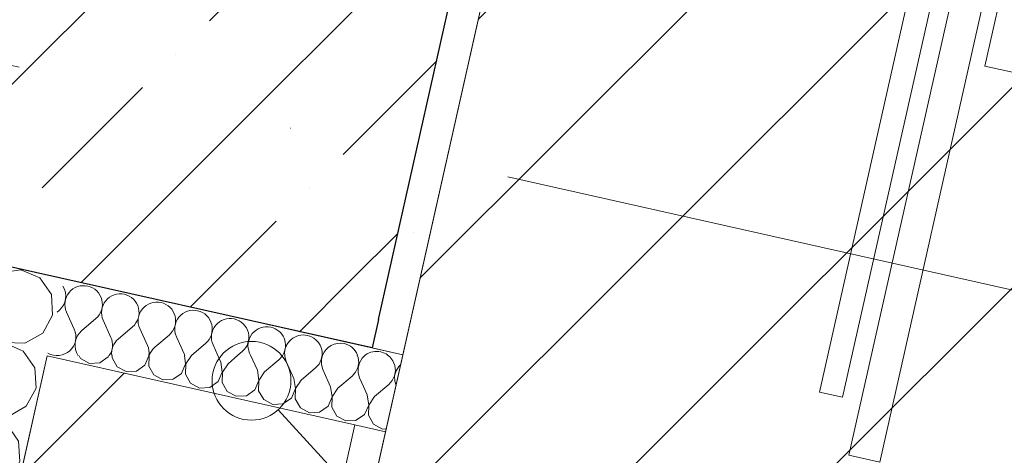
# Model space of a CAD drawing. Header units: millimetres. Extents: x -7213913 to -6935167, y 6129472 to 6353524.
# Tile 148 of 191: x -7191506 to -7190882, y 6174879 to 6175156. Entities that reach past the tile are written whole.
import ezdxf
from ezdxf.enums import TextEntityAlignment as Align

# ---------------------------------------------------------------- set-up
doc = ezdxf.new("R2010")
doc.units = ezdxf.units.MM
doc.header["$MEASUREMENT"] = 0
doc.linetypes.add('Штрихпунктирная', pattern=[670.277762, 352.777767, -176.388884, 0, -141.111112])
for name, color, linetype, lineweight in [('0_Ном._пера__1', 7, 'Continuous', 0), ('0_Ном._пера__120', 7, 'Continuous', 0), ('S - МОП.АР_Ном._пера__120', 7, 'Continuous', 0), ('АР-Стены_внешние_.АР_Ном._пера__1', 7, 'Continuous', 0), ('АР-Стены_внутренние_пилоны.АР_Ном._пера__1', 7, 'Continuous', 15), ('АР-Стены_Перегородки_межквартирные_200.АР_Ном._пера__1', 7, 'Continuous', 15), ('АР-Чертеж-Оси_Осевые размеры.АР_Ном._пера__120', 7, 'Continuous', 0), ('АР-Чертеж-Размеры.АР_Ном._пера__1', 7, 'Continuous', 0), ('МГН.АР_Ном._пера__1', 7, 'Continuous', 0), ('МГН.АР_Ном._пера__120', 7, 'Continuous', 0), ('Паспорта Зон Archicad_Ном._пера__1', 7, 'Continuous', 0)]:
    doc.layers.add(name, color=color, linetype=linetype, lineweight=lineweight)
for name, color, linetype in [('S - МОП.АР', 7, 'Continuous'), ('АР-Стены_внешние_.АР', 7, 'Continuous'), ('АР-Стены_внутренние_пилоны.АР', 7, 'Continuous'), ('АР-Стены_Перегородки_межквартирные_200.АР', 7, 'Continuous'), ('АР-Чертеж-Оси_Осевые размеры.АР', 7, 'Continuous'), ('АР-Чертеж-Размеры.АР', 7, 'Continuous'), ('МГН.АР', 7, 'Continuous')]:
    doc.layers.add(name, color=color, linetype=linetype)
doc.styles.add('РЎР“Р•РќР•Р\xa0Р\x98Р\xa0_РЎРўР\x98Р›Р¬_2', font='calibri.ttf')
doc.styles.add('РЎР“Р•РќР•Р\xa0Р\x98Р\xa0_РЎРўР\x98Р›Р¬_3', font='GOST_Common.ttf')
doc.styles.add('РЎР“Р•РќР•Р\xa0Р\x98Р\xa0_РЎРўР\x98Р›Р¬_5', font='GOTHIC.TTF')
doc.dimstyles.new('СГЕНЕРИР_СТИЛЬ__4', dxfattribs={"dimtxt": 200, "dimasz": 142.5, "dimexe": 0.18, "dimexo": 0.0625, "dimgap": 0, "dimtad": 1, "dimdec": 0, "dimzin": 0, "dimdsep": 46, "dimtxsty": 'РЎР“Р•РќР•Р\xa0Р\x98Р\xa0_РЎРўР\x98Р›Р¬_3', "dimblk": 'ARROWHEAD_6', "dimblk1": 'ARROWHEAD_6', "dimblk2": 'ARROWHEAD_6', "dimcen": 0.09, "dimse1": 1, "dimse2": 1, "dimclrd": 7, "dimclre": 7, "dimclrt": 7, "dimazin": 0, "dimtfac": 1, "dimtdec": 4, "dimtmove": 0, "dimatfit": 3, "dimfxl": 1, "dimtolj": 1, "dimtzin": 0, "dimarcsym": 0})
pattern_1 = [(45, (-6566190.34, 6562677.8), (-84.852814, 84.852814), []), (45, (-6566232.77, 6562720.22), (-84.852814, 84.852814), [90, -30, 0, -30])]
pattern_2 = [(45, (-6566190.34, 6563027.8), (-111.369318, 111.369318), [0, -105, 0, -157.5]), (110, (-6565840.34, 6563027.8), (148.001588, 53.868173), [0, -77, 0, -133])]

# ---------------------------------------------------------------- blocks, each defined once
blk = doc.blocks.new('Лифтовой холл _ ПБЗ_1_37_1', base_point=(-7188853.33, 6178962.58))
at = {"layer": 'S - МОП.АР_Ном._пера__120', "color": 7, "linetype": 'Continuous', "lineweight": 0, "flags": 128}
blk.add_lwpolyline([(-7192033.86, 6181367.83), (-7192391.05, 6179777.45), (-7190283.55, 6179304.11), (-7191317.83, 6174699.02), (-7187902.9, 6173932.05), (-7186511.43, 6180127.52)], close=True, dxfattribs=at)
at = {"layer": 'Паспорта Зон Archicad_Ном._пера__1', "color": 7, "lineweight": 0, "style": 'РЎР“Р•РќР•Р\xa0Р\x98Р\xa0_РЎРўР\x98Р›Р¬_3'}
blk.add_attdef('ROOM_NUMBER', text='', height=350, rotation=347.34172, dxfattribs=at).set_placement((-7188399.71, 6179289.79), align=Align.MIDDLE_CENTER)
at = {"layer": 'Паспорта Зон Archicad_Ном._пера__1', "color": 7, "lineweight": 0, "style": 'РЎР“Р•РќР•Р\xa0Р\x98Р\xa0_РЎРўР\x98Р›Р¬_2'}
blk.add_attdef('ROOM_AREA', text='', height=200, rotation=347.34172, dxfattribs=at).set_placement((-7188132.86, 6178682.26), align=Align.MIDDLE_RIGHT)
blk = doc.blocks.new('Мужчина в Инвалидном Кресле 23[29]_1', base_point=(-7190820.1, 6175682.67))
at = {"layer": 'МГН.АР_Ном._пера__1', "color": 7, "linetype": 'Continuous', "lineweight": 0}
for p, q in [((-7190921.98, 6175261.1), (-7190998.76, 6174919.26)), ((-7190910.25, 6175244.86), (-7190984.13, 6174915.98)), ((-7190899.79, 6175236.68), (-7190980.09, 6174879.2)), ((-7190880.34, 6175231.98), (-7190960.57, 6174874.81)), ((-7190870.57, 6175229.86), (-7190893.83, 6175126.3)), ((-7190893.83, 6175126.3), (-7190376.72, 6175010.14)), ((-7190998.76, 6174919.26), (-7190984.13, 6174915.98)), ((-7190980.09, 6174879.2), (-7190960.57, 6174874.81))]:
    blk.add_line(p, q, dxfattribs=at)
blk = doc.blocks.new('Стена_157_1', base_point=(-7191377.14, 6175096.66))
at = {"layer": 'АР-Стены_внутренние_пилоны.АР', "linetype": 'Continuous', "lineweight": 0, "true_color": 0x000000}
h = blk.add_hatch(dxfattribs=at)
h.set_pattern_fill('ШТУКАТУРКА__ГИПС_01_0001', color=18, style=0, pattern_type=2)
h.set_pattern_definition(pattern_2)
h.paths.add_polyline_path([(-7191278.51, 6174965.38), (-7191263.05, 6174942.93), (-7191076.79, 6175772.27), (-7191096.3, 6175776.65)])
h = blk.add_hatch(dxfattribs=at)
h.set_pattern_fill('ЖЕЛЕЗОБЕТОН__PROJECT__0001', color=18, style=0, pattern_type=2)
h.set_pattern_definition(pattern_1)
h.paths.add_polyline_path([(-7191526.49, 6175002.09), (-7191282.57, 6174947.31), (-7191278.51, 6174965.38), (-7191471.71, 6175246.02)])
h = blk.add_hatch(dxfattribs=at)
h.set_pattern_fill('ЖЕЛЕЗОБЕТОН__PROJECT__0001', color=18, style=0, pattern_type=2)
h.set_pattern_definition(pattern_1)
h.paths.add_polyline_path([(-7191471.71, 6175246.02), (-7191278.51, 6174965.38), (-7191227.78, 6175191.23)])
h = blk.add_hatch(dxfattribs=at)
h.set_pattern_fill('ШТУКАТУРКА__ГИПС_01_0001', color=18, style=0, pattern_type=2)
h.set_pattern_definition(pattern_2)
h.paths.add_polyline_path([(-7191278.51, 6174965.38), (-7191282.57, 6174947.31), (-7191263.05, 6174942.93)])
at = {"layer": 'АР-Стены_внутренние_пилоны.АР_Ном._пера__1', "color": 7, "linetype": 'Continuous', "lineweight": 30}
for q in [(-7191227.78, 6175191.23), (-7191282.57, 6174947.31)]:
    blk.add_line((-7191278.51, 6174965.38), q, dxfattribs=at)
at = {"layer": 'АР-Стены_внутренние_пилоны.АР_Ном._пера__1', "color": 7, "linetype": 'Continuous', "lineweight": 0, "flags": 128}
for points in [[(-7191263.05, 6174942.93), (-7191076.79, 6175772.27)], [(-7191263.05, 6174942.93), (-7191282.57, 6174947.31)]]:
    blk.add_lwpolyline(points, dxfattribs=at)
at = {"layer": 'АР-Стены_внутренние_пилоны.АР_Ном._пера__1', "color": 7, "linetype": 'Continuous', "lineweight": 30, "flags": 128}
blk.add_lwpolyline([(-7191282.57, 6174947.31), (-7191526.49, 6175002.09)], dxfattribs=at)
blk = doc.blocks.new('Стена_159_1', base_point=(-7193465.12, 6175565.61))
at = {"layer": 'АР-Стены_внутренние_пилоны.АР', "linetype": 'Continuous', "lineweight": 0, "true_color": 0x000000}
h = blk.add_hatch(dxfattribs=at)
h.set_pattern_fill('ЖЕЛЕЗОБЕТОН__PROJECT__0001', color=18, style=0, pattern_type=2)
h.set_pattern_definition(pattern_1)
h.paths.add_polyline_path([(-7193370.55, 6175416.26), (-7191526.49, 6175002.09), (-7191471.71, 6175246.02), (-7193315.77, 6175660.18)])
blk = doc.blocks.new('Стена_185_1', base_point=(-7191467.79, 6174578.96))
at = {"layer": 'АР-Стены_Перегородки_межквартирные_200.АР', "linetype": 'Continuous', "lineweight": 0, "true_color": 0x000000}
h = blk.add_hatch(dxfattribs=at)
h.set_pattern_fill('БЛОКИ_БЕТОННЫЕ_ЭФФЕКТИВН_78', color=18, style=0, pattern_type=2)
h.set_pattern_definition([(45, (-6566190.34, 6562677.8), (-127.279217, 127.279217), [])])
h.paths.add_polyline_path([(-7191488.66, 6174942.35), (-7191543.44, 6174698.44), (-7191348.3, 6174654.62), (-7191293.52, 6174898.53)])
h = blk.add_hatch(dxfattribs=at)
h.set_pattern_fill('ШТУКАТУРКА__ГИПС_01_0001', color=18, style=0, pattern_type=2)
h.set_pattern_definition(pattern_2)
h.paths.add_polyline_path([(-7191293.52, 6174898.53), (-7191348.3, 6174654.62), (-7191328.79, 6174650.23), (-7191274.01, 6174894.14)])
at = {"layer": 'АР-Стены_Перегородки_межквартирные_200.АР_Ном._пера__1', "color": 7, "linetype": 'Continuous', "lineweight": 0}
for p, q in [((-7191488.66, 6174942.35), (-7191293.52, 6174898.53)), ((-7191293.52, 6174898.53), (-7191274.01, 6174894.14))]:
    blk.add_line(p, q, dxfattribs=at)
at = {"layer": 'АР-Стены_Перегородки_межквартирные_200.АР_Ном._пера__1', "color": 7, "linetype": 'Continuous', "lineweight": 15}
blk.add_line((-7191348.3, 6174654.62), (-7191293.52, 6174898.53), dxfattribs=at)
at = {"layer": 'АР-Стены_Перегородки_межквартирные_200.АР_Ном._пера__1', "color": 7, "linetype": 'Continuous', "lineweight": 15, "flags": 128}
blk.add_lwpolyline([(-7191488.66, 6174942.35), (-7191543.44, 6174698.44)], dxfattribs=at)
at = {"layer": 'АР-Стены_Перегородки_межквартирные_200.АР_Ном._пера__1', "color": 7, "linetype": 'Continuous', "lineweight": 0, "flags": 128}
for points in [[(-7191328.79, 6174650.23), (-7191274.01, 6174894.14)], [(-7191328.79, 6174650.23), (-7191348.3, 6174654.62)]]:
    blk.add_lwpolyline(points, dxfattribs=at)
blk = doc.blocks.new('*X702', base_point=(-6566190.34, 6562677.79))
at = {"layer": 'АР-Стены_внешние_.АР_Ном._пера__1', "color": 7, "linetype": 'Continuous', "lineweight": 0}
for p, q in [((-7191271.41, 6174941.76), (-7191272.95, 6174942.9)), ((-7191269.4, 6174939.16), (-7191271.41, 6174941.76)), ((-7191268.18, 6174936.11), (-7191269.4, 6174939.16)), ((-7191268.4, 6174929.61), (-7191267.84, 6174932.85)), ((-7191267.43, 6174932.76), (-7191268.31, 6174929.59)), ((-7191267.84, 6174932.85), (-7191268.18, 6174936.11)), ((-7191265.73, 6174935.56), (-7191267.43, 6174932.76)), ((-7191264.44, 6174936.76), (-7191265.73, 6174935.56)), ((-7191272.01, 6174924.2), (-7191269.83, 6174926.65)), ((-7191269.83, 6174926.65), (-7191268.4, 6174929.61)), ((-7191268.31, 6174929.59), (-7191268.28, 6174926.31)), ((-7191285.71, 6174917.51), (-7191288.08, 6174922.77)), ((-7191281.06, 6174916.47), (-7191272.01, 6174924.2)), ((-7191268.28, 6174926.31), (-7191267.44, 6174923.41)), ((-7191284.76, 6174911.08), (-7191285.71, 6174917.51)), ((-7191281.06, 6174916.47), (-7191284.67, 6174911.05)), ((-7191287.34, 6174905.1), (-7191284.76, 6174911.08)), ((-7191284.67, 6174911.05), (-7191284.89, 6174904.55)), ((-7191292.68, 6174901.38), (-7191287.34, 6174905.1)), ((-7191284.89, 6174904.55), (-7191281.66, 6174898.9)), ((-7191292.88, 6174901.37), (-7191292.68, 6174901.38)), ((-7191281.66, 6174898.9), (-7191275.95, 6174895.8)), ((-7191275.95, 6174895.8), (-7191273.61, 6174895.93))]:
    blk.add_line(p, q, dxfattribs=at)
blk = doc.blocks.new('*X703', base_point=(-6566190.34, 6562677.79))
at = {"layer": 'АР-Стены_внешние_.АР_Ном._пера__1', "color": 7, "linetype": 'Continuous', "lineweight": 0}
for p, q in [((-7191468.52, 6174942.4), (-7191467.51, 6174940.64)), ((-7191467.51, 6174940.64), (-7191461.79, 6174937.54)), ((-7191455.3, 6174937.9), (-7191449.96, 6174941.62)), ((-7191449.96, 6174941.62), (-7191449.6, 6174942.45)), ((-7191447.46, 6174942.46), (-7191447.51, 6174941.07)), ((-7191447.51, 6174941.07), (-7191444.28, 6174935.43)), ((-7191426.73, 6174936.41), (-7191424.15, 6174942.38)), ((-7191424.06, 6174942.36), (-7191424.28, 6174935.86)), ((-7191424.15, 6174942.38), (-7191424.17, 6174942.52)), ((-7191423.95, 6174942.52), (-7191424.06, 6174942.36)), ((-7191400.92, 6174937.16), (-7191401.71, 6174942.57)), ((-7191397.22, 6174942.56), (-7191400.82, 6174937.14)), ((-7191397.22, 6174942.56), (-7191397.18, 6174942.59)), ((-7191378.63, 6174938.38), (-7191380.54, 6174942.63)), ((-7191373.99, 6174937.34), (-7191367.75, 6174942.66)), ((-7191355.4, 6174933.17), (-7191359.68, 6174942.68)), ((-7191350.76, 6174932.12), (-7191341.7, 6174939.85)), ((-7191341.7, 6174939.85), (-7191339.52, 6174942.3)), ((-7191339.52, 6174942.3), (-7191339.31, 6174942.73)), ((-7191337.98, 6174942.74), (-7191337.97, 6174941.96)), ((-7191337.97, 6174941.96), (-7191337.05, 6174938.81)), ((-7191316.29, 6174937.09), (-7191314.86, 6174940.05)), ((-7191314.86, 6174940.05), (-7191314.38, 6174942.8)), ((-7191314, 6174942.8), (-7191314.77, 6174940.03)), ((-7191314.77, 6174940.03), (-7191314.74, 6174936.74)), ((-7191291.41, 6174941.33), (-7191292.02, 6174942.85)), ((-7191291.07, 6174938.06), (-7191291.41, 6174941.33)), ((-7191288.96, 6174940.78), (-7191290.66, 6174937.97)), ((-7191286.71, 6174942.87), (-7191288.96, 6174940.78)), ((-7191461.79, 6174937.54), (-7191455.3, 6174937.9)), ((-7191444.28, 6174935.43), (-7191438.56, 6174932.32)), ((-7191438.56, 6174932.32), (-7191432.06, 6174932.68)), ((-7191432.06, 6174932.68), (-7191426.73, 6174936.41)), ((-7191424.28, 6174935.86), (-7191421.05, 6174930.21)), ((-7191403.5, 6174931.19), (-7191400.92, 6174937.16)), ((-7191400.82, 6174937.14), (-7191401.05, 6174930.64)), ((-7191377.69, 6174931.95), (-7191378.63, 6174938.38)), ((-7191373.99, 6174937.34), (-7191377.59, 6174931.92)), ((-7191354.46, 6174926.73), (-7191355.4, 6174933.17)), ((-7191332.17, 6174927.95), (-7191337.05, 6174938.81)), ((-7191327.53, 6174926.9), (-7191318.47, 6174934.63)), ((-7191318.47, 6174934.63), (-7191316.29, 6174937.09)), ((-7191314.74, 6174936.74), (-7191313.82, 6174933.59)), ((-7191308.94, 6174922.73), (-7191313.82, 6174933.59)), ((-7191293.06, 6174931.87), (-7191291.63, 6174934.83)), ((-7191291.63, 6174934.83), (-7191291.07, 6174938.06)), ((-7191290.66, 6174937.97), (-7191291.54, 6174934.81)), ((-7191291.54, 6174934.81), (-7191291.51, 6174931.52)), ((-7191421.05, 6174930.21), (-7191415.33, 6174927.1)), ((-7191415.33, 6174927.1), (-7191408.83, 6174927.47)), ((-7191408.83, 6174927.47), (-7191403.5, 6174931.19)), ((-7191401.05, 6174930.64), (-7191397.82, 6174924.99)), ((-7191380.27, 6174925.97), (-7191377.69, 6174931.95)), ((-7191377.59, 6174931.92), (-7191377.82, 6174925.42)), ((-7191357.04, 6174920.75), (-7191354.46, 6174926.73)), ((-7191354.36, 6174926.71), (-7191354.58, 6174920.2)), ((-7191350.76, 6174932.12), (-7191354.36, 6174926.71)), ((-7191331.23, 6174921.51), (-7191332.17, 6174927.95)), ((-7191327.53, 6174926.9), (-7191331.13, 6174921.49)), ((-7191304.29, 6174921.69), (-7191295.24, 6174929.41)), ((-7191295.24, 6174929.41), (-7191293.06, 6174931.87)), ((-7191291.51, 6174931.52), (-7191290.59, 6174928.37)), ((-7191288.08, 6174922.77), (-7191290.59, 6174928.37)), ((-7191397.82, 6174924.99), (-7191392.1, 6174921.88)), ((-7191392.1, 6174921.88), (-7191385.6, 6174922.25)), ((-7191385.6, 6174922.25), (-7191380.27, 6174925.97)), ((-7191377.82, 6174925.42), (-7191374.59, 6174919.77)), ((-7191362.37, 6174917.03), (-7191357.04, 6174920.75)), ((-7191354.58, 6174920.2), (-7191351.35, 6174914.56)), ((-7191333.81, 6174915.54), (-7191331.23, 6174921.51)), ((-7191331.13, 6174921.49), (-7191331.35, 6174914.99)), ((-7191308, 6174916.29), (-7191308.94, 6174922.73)), ((-7191304.29, 6174921.69), (-7191307.9, 6174916.27)), ((-7191374.59, 6174919.77), (-7191368.87, 6174916.67)), ((-7191368.87, 6174916.67), (-7191362.37, 6174917.03)), ((-7191351.35, 6174914.56), (-7191345.64, 6174911.45)), ((-7191339.14, 6174911.81), (-7191333.81, 6174915.54)), ((-7191331.35, 6174914.99), (-7191328.12, 6174909.34)), ((-7191310.58, 6174910.32), (-7191308, 6174916.29)), ((-7191307.9, 6174916.27), (-7191308.12, 6174909.77)), ((-7191345.64, 6174911.45), (-7191339.14, 6174911.81)), ((-7191328.12, 6174909.34), (-7191322.41, 6174906.23)), ((-7191315.91, 6174906.6), (-7191310.58, 6174910.32)), ((-7191308.12, 6174909.77), (-7191304.89, 6174904.12)), ((-7191322.41, 6174906.23), (-7191315.91, 6174906.6)), ((-7191304.89, 6174904.12), (-7191299.18, 6174901.01)), ((-7191299.18, 6174901.01), (-7191292.88, 6174901.37))]:
    blk.add_line(p, q, dxfattribs=at)
blk = doc.blocks.new('*X704', base_point=(-6566190.34, 6562677.79))
at = {"layer": 'АР-Стены_внешние_.АР_Ном._пера__1', "color": 7, "linetype": 'Continuous', "lineweight": 0}
for p, q in [((-7191482.45, 6174969.98), (-7191481.08, 6174971.15)), ((-7191471.56, 6174959.25), (-7191476.44, 6174970.11)), ((-7191466.91, 6174958.21), (-7191457.85, 6174965.94)), ((-7191448.33, 6174954.03), (-7191453.21, 6174964.89)), ((-7191443.68, 6174952.99), (-7191434.62, 6174960.72)), ((-7191425.09, 6174948.82), (-7191429.98, 6174959.68)), ((-7191420.45, 6174947.77), (-7191411.39, 6174955.5)), ((-7191401.86, 6174943.6), (-7191406.75, 6174954.46)), ((-7191397.18, 6174942.59), (-7191388.16, 6174950.28)), ((-7191380.54, 6174942.63), (-7191383.52, 6174949.24)), ((-7191367.75, 6174942.66), (-7191364.93, 6174945.07)), ((-7191359.68, 6174942.68), (-7191360.28, 6174944.02))]:
    blk.add_line(p, q, dxfattribs=at)
for centre, start, end in [((-7191488.81, 6174980.21), 310.47194, 32.16824), ((-7191465.58, 6174974.99), 77.34184, 204.21174), ((-7191465.58, 6174974.99), 310.47194, 77.34184), ((-7191442.35, 6174969.77), 77.34184, 204.21174), ((-7191442.35, 6174969.77), 310.47194, 77.34184), ((-7191419.12, 6174964.56), 77.34184, 204.21174), ((-7191419.12, 6174964.56), 310.47194, 77.34184), ((-7191395.89, 6174959.34), 77.34184, 204.21174), ((-7191395.89, 6174959.34), 310.47194, 77.34184), ((-7191372.66, 6174954.12), 77.34184, 204.21174), ((-7191372.66, 6174954.12), 310.47194, 77.34184), ((-7191482.41, 6174954.37), 240.43872, 24.21174), ((-7191459.18, 6174949.15), 130.47194, 214.54602), ((-7191349.43, 6174948.9), 77.34184, 204.21174), ((-7191349.43, 6174948.9), 328.77118, 77.34184), ((-7191459.18, 6174949.15), 325.74625, 24.21174), ((-7191435.95, 6174943.94), 130.47194, 187.13764), ((-7191326.2, 6174943.69), 77.34184, 184.58488), ((-7191326.2, 6174943.69), 355.70739, 77.34184), ((-7191435.95, 6174943.94), 353.15463, 24.21174), ((-7191412.72, 6174938.72), 130.47194, 161.3912), ((-7191302.97, 6174938.47), 77.34184, 158.68624), ((-7191302.97, 6174938.47), 21.60603, 77.34184), ((-7191279.73, 6174933.25), 77.34184, 126.13872), ((-7191412.72, 6174938.72), 18.90107, 24.21174), ((-7191279.73, 6174933.25), 54.15355, 77.34184)]:
    blk.add_arc(centre, 11.9, start, end, dxfattribs=at)
blk = doc.blocks.new('Стена_365_1', base_point=(-7191380.13, 6174969.22))
at = {"layer": 'АР-Стены_внешние_.АР_Ном._пера__1', "color": 7, "linetype": 'Continuous', "lineweight": 0, "flags": 128}
blk.add_lwpolyline([(-7191263.05, 6174942.93), (-7191477.7, 6174991.14)], dxfattribs=at)
at = {"layer": 'АР-Стены_Перегородки_межквартирные_200.АР_Ном._пера__1', "color": 7, "linetype": 'Continuous', "lineweight": 0}
for p, q in [((-7191488.66, 6174942.35), (-7191293.52, 6174898.53)), ((-7191293.52, 6174898.53), (-7191274.01, 6174894.14))]:
    blk.add_line(p, q, dxfattribs=at)
at = {"layer": 'АР-Стены_Перегородки_межквартирные_200.АР_Ном._пера__1', "color": 7, "linetype": 'Continuous', "lineweight": 0, "flags": 128}
blk.add_lwpolyline([(-7191263.05, 6174942.93), (-7191274.01, 6174894.14)], dxfattribs=at)
at = {"layer": 'АР-Стены_внешние_.АР', "color": 7, "lineweight": 0}
for name in ['*X704', '*X703', '*X702']:
    blk.add_blockref(name, (-6566190.34, 6562677.79), dxfattribs=at)
blk = doc.blocks.new('*X721', base_point=(-6566190.34, 6562677.79))
at = {"layer": '0_Ном._пера__1', "color": 7, "linetype": 'Continuous', "lineweight": 0}
for p, q in [((-7191573.01, 6175012.28), (-7191573.09, 6175011.27)), ((-7191572.92, 6175012.52), (-7191573.01, 6175012.28)), ((-7191518.3, 6174995.12), (-7191540.01, 6174985.35)), ((-7191505.42, 6174997.01), (-7191518.3, 6174995.12)), ((-7191505.74, 6174997.43), (-7191505.38, 6174997.19)), ((-7191493.48, 6174991.85), (-7191505.42, 6174997.01)), ((-7191505.38, 6174997.19), (-7191504.55, 6174997.17)), ((-7191486.03, 6174981.18), (-7191493.48, 6174991.85)), ((-7191540.99, 6174985.07), (-7191540.01, 6174985.35)), ((-7191485.3, 6174968.18), (-7191486.03, 6174981.18)), ((-7191491.51, 6174956.75), (-7191485.3, 6174968.18)), ((-7191500.21, 6174951.78), (-7191491.51, 6174956.75))]:
    blk.add_line(p, q, dxfattribs=at)
blk = doc.blocks.new('*X722', base_point=(-6566190.34, 6562677.79))
at = {"layer": '0_Ном._пера__1', "color": 7, "linetype": 'Continuous', "lineweight": 0}
for p, q in [((-7191583.62, 6174963.68), (-7191583.98, 6174959.28)), ((-7191583.98, 6174959.28), (-7191582.71, 6174952.83)), ((-7191582.71, 6174952.83), (-7191579.73, 6174946.98)), ((-7191579.73, 6174946.98), (-7191575.27, 6174942.16)), ((-7191528.73, 6174948.65), (-7191550.45, 6174938.89)), ((-7191521.47, 6174949.72), (-7191528.73, 6174948.65)), ((-7191503.91, 6174945.38), (-7191505.8, 6174946.2)), ((-7191496.46, 6174934.71), (-7191503.91, 6174945.38)), ((-7191575.27, 6174942.16), (-7191569.65, 6174938.75)), ((-7191582.47, 6174934.81), (-7191587.66, 6174930.79)), ((-7191576.37, 6174937.25), (-7191582.47, 6174934.81)), ((-7191569.83, 6174937.94), (-7191576.37, 6174937.25)), ((-7191563.36, 6174936.81), (-7191569.83, 6174937.94)), ((-7191569.65, 6174938.75), (-7191563.32, 6174937)), ((-7191557.44, 6174933.96), (-7191563.36, 6174936.81)), ((-7191563.32, 6174937), (-7191556.75, 6174937.05)), ((-7191552.53, 6174929.6), (-7191557.44, 6174933.96)), ((-7191556.75, 6174937.05), (-7191550.45, 6174938.89)), ((-7191495.73, 6174921.72), (-7191496.46, 6174934.71)), ((-7191587.66, 6174930.79), (-7191591.57, 6174925.51)), ((-7191537.08, 6174911.48), (-7191552.53, 6174929.6)), ((-7191591.57, 6174925.51), (-7191593.88, 6174919.36)), ((-7191501.95, 6174910.29), (-7191495.73, 6174921.72)), ((-7191593.88, 6174919.36), (-7191594.42, 6174912.81)), ((-7191594.42, 6174912.81), (-7191593.15, 6174906.37)), ((-7191537.08, 6174911.48), (-7191526.25, 6174904.27)), ((-7191513.24, 6174903.83), (-7191501.95, 6174910.29)), ((-7191593.15, 6174906.37), (-7191590.17, 6174900.51)), ((-7191539.17, 6174902.19), (-7191560.88, 6174892.43)), ((-7191526.29, 6174904.08), (-7191539.17, 6174902.19)), ((-7191514.34, 6174898.92), (-7191526.29, 6174904.08)), ((-7191526.25, 6174904.27), (-7191513.24, 6174903.83)), ((-7191590.17, 6174900.51), (-7191585.7, 6174895.7)), ((-7191585.7, 6174895.7), (-7191580.09, 6174892.29)), ((-7191506.9, 6174888.25), (-7191514.34, 6174898.92)), ((-7191586.8, 6174890.79), (-7191592.9, 6174888.35)), ((-7191580.27, 6174891.48), (-7191586.8, 6174890.79)), ((-7191573.8, 6174890.35), (-7191580.27, 6174891.48)), ((-7191580.09, 6174892.29), (-7191573.76, 6174890.54)), ((-7191567.88, 6174887.5), (-7191573.8, 6174890.35)), ((-7191573.76, 6174890.54), (-7191567.19, 6174890.59)), ((-7191567.19, 6174890.59), (-7191560.88, 6174892.43)), ((-7191598.1, 6174884.33), (-7191602, 6174879.05)), ((-7191592.9, 6174888.35), (-7191598.1, 6174884.33)), ((-7191562.97, 6174883.14), (-7191567.88, 6174887.5)), ((-7191547.51, 6174865.02), (-7191562.97, 6174883.14)), ((-7191506.17, 6174875.26), (-7191506.9, 6174888.25)), ((-7191602, 6174879.05), (-7191604.31, 6174872.9)), ((-7191604.31, 6174872.9), (-7191604.85, 6174866.35)), ((-7191512.38, 6174863.83), (-7191506.17, 6174875.26)), ((-7191604.85, 6174866.35), (-7191603.58, 6174859.91)), ((-7191547.51, 6174865.02), (-7191536.68, 6174857.81)), ((-7191603.58, 6174859.91), (-7191600.6, 6174854.05)), ((-7191536.68, 6174857.81), (-7191523.68, 6174857.37)), ((-7191523.68, 6174857.37), (-7191512.38, 6174863.83)), ((-7191600.6, 6174854.05), (-7191596.14, 6174849.24)), ((-7191549.6, 6174855.73), (-7191571.32, 6174845.97)), ((-7191536.73, 6174857.62), (-7191549.6, 6174855.73)), ((-7191524.78, 6174852.46), (-7191536.73, 6174857.62)), ((-7191517.33, 6174841.79), (-7191524.78, 6174852.46)), ((-7191596.14, 6174849.24), (-7191590.52, 6174845.82)), ((-7191590.52, 6174845.82), (-7191584.19, 6174844.08)), ((-7191577.62, 6174844.12), (-7191571.32, 6174845.97)), ((-7191603.34, 6174841.89), (-7191608.53, 6174837.87)), ((-7191597.24, 6174844.33), (-7191603.34, 6174841.89)), ((-7191590.7, 6174845.02), (-7191597.24, 6174844.33)), ((-7191584.23, 6174843.89), (-7191590.7, 6174845.02)), ((-7191578.31, 6174841.04), (-7191584.23, 6174843.89)), ((-7191584.19, 6174844.08), (-7191577.62, 6174844.12)), ((-7191573.4, 6174836.67), (-7191578.31, 6174841.04)), ((-7191516.6, 6174828.8), (-7191517.33, 6174841.79)), ((-7191608.53, 6174837.87), (-7191612.44, 6174832.59)), ((-7191557.95, 6174818.56), (-7191573.4, 6174836.67)), ((-7191612.44, 6174832.59), (-7191614.75, 6174826.44)), ((-7191522.82, 6174817.36), (-7191516.6, 6174828.8)), ((-7191614.75, 6174826.44), (-7191615.29, 6174819.89)), ((-7191615.29, 6174819.89), (-7191614.71, 6174816.94)), ((-7191557.95, 6174818.56), (-7191547.12, 6174811.35)), ((-7191534.11, 6174810.9), (-7191522.82, 6174817.36)), ((-7191560.04, 6174809.27), (-7191566.87, 6174806.2)), ((-7191547.16, 6174811.16), (-7191560.04, 6174809.27)), ((-7191535.21, 6174806), (-7191547.16, 6174811.16)), ((-7191547.12, 6174811.35), (-7191534.11, 6174810.9)), ((-7191529.49, 6174797.8), (-7191535.21, 6174806))]:
    blk.add_line(p, q, dxfattribs=at)
blk = doc.blocks.new('*X723', base_point=(-6566190.34, 6562677.79))
at = {"layer": '0_Ном._пера__1', "color": 7, "linetype": 'Continuous', "lineweight": 0}
for p, q in [((-7191573.09, 6175011.27), (-7191573.55, 6175005.74)), ((-7191573.55, 6175005.74), (-7191572.28, 6174999.29)), ((-7191572.28, 6174999.29), (-7191569.3, 6174993.44)), ((-7191569.3, 6174993.44), (-7191564.83, 6174988.62)), ((-7191565.93, 6174983.72), (-7191572.03, 6174981.27)), ((-7191559.4, 6174984.4), (-7191565.93, 6174983.72)), ((-7191564.83, 6174988.62), (-7191559.22, 6174985.21)), ((-7191552.93, 6174983.27), (-7191559.4, 6174984.4)), ((-7191559.22, 6174985.21), (-7191552.89, 6174983.46)), ((-7191547.01, 6174980.42), (-7191552.93, 6174983.27)), ((-7191552.89, 6174983.46), (-7191546.32, 6174983.51)), ((-7191546.32, 6174983.51), (-7191540.99, 6174985.07)), ((-7191577.23, 6174977.26), (-7191581.13, 6174971.97)), ((-7191572.03, 6174981.27), (-7191577.23, 6174977.26)), ((-7191542.1, 6174976.06), (-7191547.01, 6174980.42)), ((-7191581.13, 6174971.97), (-7191583.44, 6174965.82)), ((-7191526.64, 6174957.95), (-7191542.1, 6174976.06)), ((-7191583.44, 6174965.82), (-7191583.62, 6174963.68)), ((-7191526.64, 6174957.95), (-7191515.81, 6174950.73)), ((-7191502.81, 6174950.29), (-7191500.21, 6174951.78)), ((-7191515.86, 6174950.54), (-7191521.47, 6174949.72)), ((-7191505.8, 6174946.2), (-7191515.86, 6174950.54)), ((-7191515.81, 6174950.73), (-7191502.81, 6174950.29))]:
    blk.add_line(p, q, dxfattribs=at)
blk = doc.blocks.new('Стена_372_1', base_point=(-7191477.7, 6174991.14))
at = {"layer": '0_Ном._пера__1', "color": 7, "linetype": 'Continuous', "lineweight": 0, "flags": 128}
for points in [[(-7191575.27, 6175013.05), (-7191619.1, 6174817.93)], [(-7191521.53, 6174796.01), (-7191488.66, 6174942.35)]]:
    blk.add_lwpolyline(points, dxfattribs=at)
at = {"layer": 'АР-Стены_внешние_.АР_Ном._пера__1', "color": 7, "linetype": 'Continuous', "lineweight": 0, "flags": 128}
blk.add_lwpolyline([(-7191575.27, 6175013.05), (-7191477.7, 6174991.14)], dxfattribs=at)
at = {"color": 7, "lineweight": 0}
for name in ['*X723', '*X721', '*X722']:
    blk.add_blockref(name, (-6566190.34, 6562677.79), dxfattribs=at)
blk = doc.blocks.new('Полилиния_5_1', base_point=(-7186841.84, 6173131.81))
at = {"layer": '0_Ном._пера__120', "color": 7, "linetype": 'Continuous', "lineweight": 0, "flags": 128}
blk.add_lwpolyline([(-7186841.84, 6173131.81), (-7190461.77, 6173944.83), (-7191342.23, 6174908.05)], dxfattribs=at)
at = {"layer": '0_Ном._пера__120', "color": 7, "linetype": 'Continuous', "lineweight": 15}
blk.add_circle((-7191359.1, 6174926.5), 25, dxfattribs=at)
blk = doc.blocks.new('*D998', base_point=(-6566190.34, 6562677.79))
at = {"layer": 'АР-Чертеж-Размеры.АР_Ном._пера__1', "color": 7, "linetype": 'Continuous', "lineweight": 0, "transparency": 16777216}
for p, q in [((-7193362.67, 6174424.61), (-7193301.03, 6174699.02)), ((-7193242.24, 6174618.56), (-7193421.46, 6174505.07)), ((-7193441.62, 6174586.47), (-7193331.85, 6174561.82)), ((-7193331.85, 6174561.82), (-7190990.22, 6174035.9)), ((-7191021.04, 6173898.7), (-7190959.41, 6174173.11)), ((-7190900.61, 6174092.65), (-7191079.84, 6173979.16)), ((-7190990.22, 6174035.9), (-7186175.4, 6172954.53))]:
    blk.add_line(p, q, dxfattribs=at)
at = {"layer": 'АР-Чертеж-Размеры.АР_Ном._пера__1', "color": 7, "lineweight": 0, "transparency": 16777216, "insert": (-7192472.33, 6174409.77), "char_height": 200, "attachment_point": 7, "rotation": 347.34184, "style": 'РЎР“Р•РќР•Р\xa0Р\x98Р\xa0_РЎРўР\x98Р›Р¬_3'}
blk.add_mtext('\\A1;{\\pql;\\fGOST Common|b0|i0|c204|p0;\\W1.000000;2\xa0400}', dxfattribs=at)
blk = doc.blocks.new('ARROWHEAD_6')
at = {"color": 0, "linetype": 'Continuous', "lineweight": 0}
for p, q in [((-0.5, -0.5), (0.5, 0.5)), ((0, 0), (-1, 0))]:
    blk.add_line(p, q, dxfattribs=at)
blk = doc.blocks.new('Стандартный Маркер Сетки[124]_1', base_point=(-7209178.45, 6179094.59))
at = {"layer": 'АР-Чертеж-Оси_Осевые размеры.АР_Ном._пера__120', "color": 7, "linetype": 'Штрихпунктирная', "lineweight": 0}
blk.add_line((-7208202.75, 6178875.45), (-7184083.84, 6173458.47), dxfattribs=at)
at = {"layer": 'АР-Чертеж-Оси_Осевые размеры.АР_Ном._пера__120', "color": 7, "lineweight": 0, "style": 'РЎР“Р•РќР•Р\xa0Р\x98Р\xa0_РЎРўР\x98Р›Р¬_5'}
blk.add_attdef('AC_MarkerText_1', text='', height=350, rotation=347.34172, dxfattribs=at).set_placement((-7209596.37, 6179385.23), align=Align.TOP_CENTER)
blk = doc.blocks.new('Стандартный Маркер Сетки[191]_1', base_point=(-7209178.45, 6179094.59))
at = {"layer": 'АР-Чертеж-Оси_Осевые размеры.АР_Ном._пера__120', "color": 7, "linetype": 'Штрихпунктирная', "lineweight": 0}
blk.add_line((-7208202.75, 6178875.45), (-7184083.84, 6173458.47), dxfattribs=at)
at = {"layer": 'АР-Чертеж-Оси_Осевые размеры.АР_Ном._пера__120', "color": 7, "lineweight": 0, "style": 'РЎР“Р•РќР•Р\xa0Р\x98Р\xa0_РЎРўР\x98Р›Р¬_5'}
blk.add_attdef('AC_MarkerText_1', text='', height=350, rotation=347.34172, dxfattribs=at).set_placement((-7209596.37, 6179385.23), align=Align.TOP_CENTER)

msp = doc.modelspace()

# ---------------------------------------------------------------- hatches: boundary and pattern name
at = {"layer": 'МГН.АР_Ном._пера__120', "linetype": 'Continuous', "lineweight": 0}
h = msp.add_hatch(dxfattribs=at)
h.set_pattern_fill('FACE_BRICK_0001', style=0, pattern_type=2)
h.set_pattern_definition([(45, (-6566190.34, 6562677.795), (-63.639609, 63.639609), [])])
h.paths.add_polyline_path([(-7191317.83, 6174699.02), (-7190809.35, 6176962.69), (-7189687.36, 6176710.66), (-7190195.77, 6174446.97)])

# ---------------------------------------------------------------- linework, layer by layer
at = {"layer": 'S - МОП.АР', "color": 254, "linetype": 'Continuous', "lineweight": 0, "true_color": 0xdadada, "flags": 128}
msp.add_lwpolyline([(-7192033.86, 6181367.83), (-7192391.05, 6179777.45), (-7190283.55, 6179304.11), (-7191317.83, 6174699.02), (-7187902.9, 6173932.05), (-7186511.43, 6180127.52)], close=True, dxfattribs=at)
at = {"layer": 'МГН.АР_Ном._пера__120', "color": 7, "linetype": 'Continuous', "lineweight": 0, "flags": 128}
msp.add_lwpolyline([(-7191317.83, 6174699.02), (-7190809.35, 6176962.69), (-7189687.36, 6176710.66), (-7190195.77, 6174446.97)], close=True, dxfattribs=at)

# ---------------------------------------------------------------- block references
at = {"color": 7, "lineweight": 0}
msp.add_blockref('Стена_372_1', (-7191477.7, 6174991.14), dxfattribs=at)
at = {"color": 7, "linetype": 'Continuous', "lineweight": 0}
msp.add_blockref('Полилиния_5_1', (-7186841.84, 6173131.81), dxfattribs=at)
at = {"layer": 'S - МОП.АР', "color": 7, "linetype": 'Continuous', "lineweight": 0}
msp.add_blockref('Лифтовой холл _ ПБЗ_1_37_1', (-7188853.33, 6178962.58), dxfattribs=at)
at = {"layer": 'АР-Стены_внешние_.АР', "color": 7, "lineweight": 0}
msp.add_blockref('Стена_365_1', (-7191380.13, 6174969.22), dxfattribs=at)
at = {"layer": 'АР-Стены_внутренние_пилоны.АР', "color": 7, "lineweight": 0}
for name, p in [('Стена_157_1', (-7191377.14, 6175096.66)), ('Стена_159_1', (-7193465.12, 6175565.61))]:
    msp.add_blockref(name, p, dxfattribs=at)
at = {"layer": 'АР-Стены_Перегородки_межквартирные_200.АР', "color": 7, "lineweight": 0}
msp.add_blockref('Стена_185_1', (-7191467.79, 6174578.96), dxfattribs=at)
at = {"layer": 'АР-Чертеж-Оси_Осевые размеры.АР', "color": 8, "linetype": 'Continuous', "lineweight": 15}
for name in ['Стандартный Маркер Сетки[124]_1', 'Стандартный Маркер Сетки[191]_1']:
    msp.add_blockref(name, (-7209178.45, 6179094.59), dxfattribs=at)
at = {"layer": 'МГН.АР', "color": 7, "linetype": 'Continuous', "lineweight": 0}
msp.add_blockref('Мужчина в Инвалидном Кресле 23[29]_1', (-7190820.1, 6175682.67), dxfattribs=at)

# ---------------------------------------------------------------- dimensions: what is measured, and where the dimension line sits
at = {"layer": 'АР-Чертеж-Размеры.АР', "color": 7, "linetype": 'Continuous', "lineweight": 0}
dim = msp.add_linear_dim(base=(-7190990.22, 6174035.9), p1=(-7193260.59, 6174879.12), p2=(-7190918.96, 6174353.21), angle=347.34184, dimstyle='СГЕНЕРИР_СТИЛЬ__4', dxfattribs=at)
dim.commit()
dim.dimension.update_dxf_attribs({"geometry": '*D998', "text_midpoint": (-7192115.68, 6174432.16), "dimtype": 160, "text_rotation": 347.34184})

doc.saveas('drawing.dxf')
